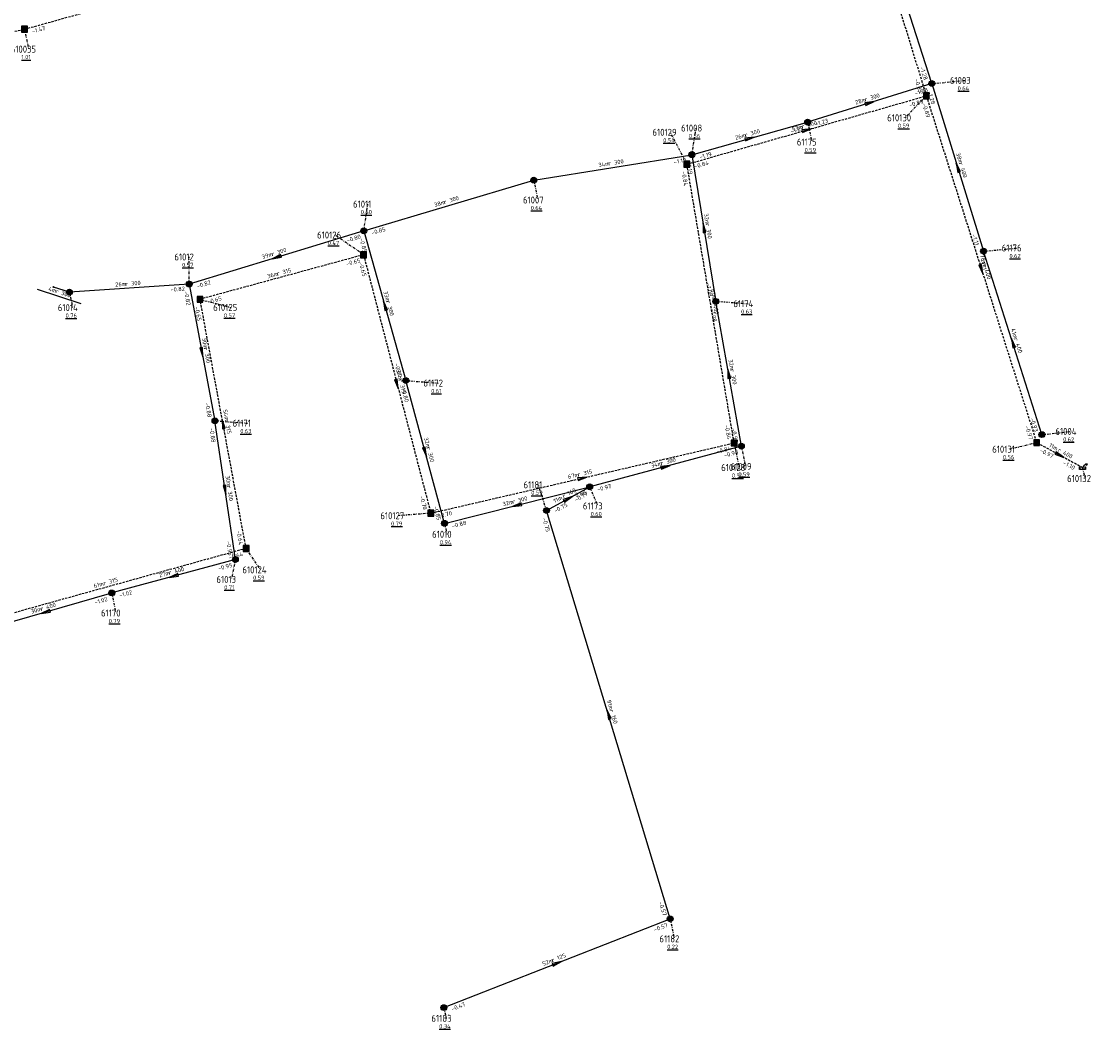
# Model space of a CAD drawing. Extents: x 188323 to 208361, y 565368 to 574910.
# Tile 20 of 256: x 199190 to 199420, y 566223 to 566438. Entities that reach past the tile are written whole.
import ezdxf

# ---------------------------------------------------------------- set-up
doc = ezdxf.new("R2010")
doc.units = 0
doc.linetypes.add('DASHDOT', pattern=[1, 0.5, -0.25, 0, -0.25])
doc.linetypes.add('DASHED', pattern=[0.75, 0.5, -0.25])
doc.layers.get('0').update_dxf_attribs({"linetype": 'CONTINUOUS'})
for name, color, linetype in [('RIO-AFM', 7, 'CONTINUOUS'), ('RIO-BOK', 7, 'CONTINUOUS'), ('RIO-DET', 7, 'CONTINUOUS'), ('RIO-KNP', 7, 'CONTINUOUS'), ('RIO-KNR', 7, 'CONTINUOUS'), ('RIO-LAG_0B', 7, 'CONTINUOUS'), ('RIO-LAG_1B', 7, 'DASHED'), ('RIO-LEN', 7, 'CONTINUOUS'), ('RIO-MVD', 1, 'CONTINUOUS'), ('RIO-VRB', 6, 'DASHDOT'), ('RIO-VRH', 7, 'CONTINUOUS')]:
    doc.layers.add(name, color=color, linetype=linetype)
doc.styles.add('RIO-TXT', font='isocp.shx')

# ---------------------------------------------------------------- blocks, each defined once
blk = doc.blocks.new('L_VHR')
blk.add_lwpolyline([(-0.5, 0), (0.5, 0), (-0.5, 0.15), (-0.5, -0.15), (0.5, 0)])
blk = doc.blocks.new('K_IPG')
blk.add_circle((0, 0), 0.5)
for points in [[(0, 0), (-0.5, 0), (-0.433013, 0.25)], [(0, 0), (-0.433013, -0.25), (-0.5, 0)], [(0, 0), (-0.433013, 0.25), (-0.25, 0.433013)], [(0, 0), (-0.25, -0.433013), (-0.433013, -0.25)], [(0, 0), (-0.25, 0.433013), (0, 0.5)], [(0, 0), (0, -0.5), (-0.25, -0.433013)], [(0, 0), (0, 0.5), (0.25, 0.433013)], [(0, 0), (0.25, 0.433013), (0.433013, 0.25)], [(0, 0), (0.433013, 0.25), (0.5, 0)], [(0, 0), (0.5, 0), (0.433013, -0.25)], [(0, 0), (0.433013, -0.25), (0.25, -0.433013)], [(0, 0), (0.25, -0.433013), (0, -0.5)]]:
    blk.add_solid(points)
at = {"style": 'RIO-TXT', "flags": 1}
blk.add_attdef('KNOOPNAAM', (2, 2), '', height=1, dxfattribs=at)
blk = doc.blocks.new('K_IPR')
blk.add_lwpolyline([(-0.5, -0.5), (0.5, -0.5), (0.5, 0.5), (-0.5, 0.5)], close=True)
blk.add_solid([(-0.5, 0.5), (0.5, 0.5), (-0.5, -0.5), (0.5, -0.5)])
at = {"style": 'RIO-TXT', "flags": 1}
blk.add_attdef('KNOOPNAAM', (2, 2), '', height=1, dxfattribs=at)
blk = doc.blocks.new('K_UTB')
blk.add_lwpolyline([(0.5, 0.15), (0.5, -0.3), (-0.5, -0.3), (-0.5, 0.15), (-0.45, 0.15), (-0.45, -0.25), (0, -0.25), (0.45, -0.25), (0.45, 0.15)], close=True)
blk.add_lwpolyline([(0.85, 0.6), (0.55, 0.65), (0.614828, 0.459583), (0.850842, 0.598937)])
blk.add_arc((0.85, -0.25), 0.85, 90, 180)
at = {"style": 'RIO-TXT', "flags": 1}
blk.add_attdef('KNOOPNAAM', (2, 2), '', height=1, dxfattribs=at)
blk = doc.blocks.new('K_FIC')
blk.add_circle((0, 0), 0.0625)
at = {"style": 'RIO-TXT', "flags": 1}
blk.add_attdef('KNOOPNAAM', (2, 2), '', height=1, dxfattribs=at)
blk = doc.blocks.new('970_06______61014_____61015_')
at = {"layer": 'RIO-LAG_0B'}
blk.add_line((0, 0), (-9.337, 3.045), dxfattribs=at)
at = {"layer": 'RIO-AFM', "style": 'RIO-TXT'}
blk.add_text('r 300', height=0.9, rotation=341.9184, dxfattribs=at).set_placement((-5.5405, 2.3338))
at = {"layer": 'RIO-LEN', "style": 'RIO-TXT'}
blk.add_text('4m', height=0.9, rotation=341.9184, dxfattribs=at).set_placement((-7.0808, 2.8357))

msp = doc.modelspace()

# ---------------------------------------------------------------- linework, layer by layer
at = {"layer": 'RIO-LAG_0B'}
for p, q in [((199384.608, 566425.024), (199373.792, 566458.816)), ((199384.608, 566425.024), (199358, 566416.768)), ((199384.608, 566425.024), (199395.696, 566389.12)), ((199333.2, 566409.792), (199358, 566416.768)), ((199299.312, 566404.352), (199333.2, 566409.792)), ((199333.2, 566409.792), (199338.304, 566378.368)), ((199262.896, 566393.472), (199299.312, 566404.352)), ((199262.896, 566393.472), (199225.504, 566382.08)), ((199262.896, 566393.472), (199271.904, 566361.408)), ((199408.192, 566349.824), (199395.696, 566389.12)), ((199225.504, 566382.08), (199199.824, 566380.352)), ((199225.504, 566382.08), (199231.008, 566352.768)), ((199199.824, 566380.352), (199196.4, 566381.44)), ((199343.808, 566347.328), (199338.304, 566378.368)), ((199280.192, 566330.816), (199271.904, 566361.408)), ((199235.392, 566323.072), (199231.008, 566352.768)), ((199343.808, 566347.328), (199311.296, 566338.624)), ((199280.192, 566330.816), (199311.296, 566338.624)), ((199302.048, 566333.568), (199311.296, 566338.624)), ((199328.544, 566246.08), (199302.048, 566333.568)), ((199235.392, 566323.072), (199208.896, 566315.904)), ((199180.496, 566307.712), (199208.896, 566315.904)), ((199280.048, 566227.072), (199328.544, 566246.08))]:
    msp.add_line(p, q, dxfattribs=at)
at = {"layer": 'RIO-LAG_1B'}
for p, q in [((199372.016, 566459.456), (199383.424, 566422.4)), ((199190.208, 566436.672), (199238.496, 566450.112)), ((199131.568, 566424.64), (199190.208, 566436.672)), ((199332.128, 566407.744), (199383.424, 566422.4)), ((199383.424, 566422.4), (199407.072, 566348.096)), ((199342.256, 566348.032), (199332.128, 566407.744)), ((199262.848, 566388.352), (199227.808, 566378.816)), ((199262.848, 566388.352), (199277.248, 566332.992)), ((199237.68, 566325.44), (199227.808, 566378.816)), ((199277.248, 566332.992), (199342.256, 566348.032)), ((199416.896, 566342.72), (199407.072, 566348.096)), ((199237.68, 566325.44), (199178.624, 566309.056))]:
    msp.add_line(p, q, dxfattribs=at)
at = {"layer": 'RIO-VRB'}
for p, q in [((199190.2, 566436.7), (199191.0806, 566432.402)), ((199384.6, 566425), (199391.675, 566425.7)), ((199383.42, 566422.41), (199378.8745, 566417.6884)), ((199358, 566416.8), (199358.8806, 566412.502)), ((199332.12, 566407.76), (199328.5812, 566414.5864)), ((199333.2, 566409.8), (199334.0806, 566415.498)), ((199299.31, 566404.38), (199300.1906, 566400.082)), ((199262.9, 566393.5), (199263.7806, 566399.198)), ((199262.85, 566388.34), (199256.7219, 566392.5759)), ((199395.7, 566389.1), (199402.775, 566389.8)), ((199225.5, 566382.1), (199225.4992, 566387.875)), ((199199.83, 566380.34), (199200.5371, 566377.0268)), ((199227.81, 566378.79), (199234.4582, 566377.07)), ((199338.3, 566378.4), (199345.2675, 566377.8713)), ((199271.9, 566361.4), (199278.8675, 566360.8713)), ((199231, 566352.8), (199237.9675, 566352.2713)), ((199408.2, 566349.8), (199414.275, 566350.5)), ((199342.25, 566348.05), (199343.3041, 566342.7671)), ((199343.8, 566347.3), (199344.6806, 566343.002)), ((199407.08, 566348.07), (199401.3721, 566346.6902)), ((199416.89, 566342.75), (199417.4235, 566340.4216)), ((199302.05, 566333.6), (199300.3133, 566339.0686)), ((199311.3, 566338.6), (199313.0352, 566334.5308)), ((199277.24, 566332.98), (199270.2729, 566332.4491)), ((199280.2, 566330.8), (199280.7335, 566328.4716)), ((199237.68, 566325.42), (199240.7169, 566320.8586)), ((199235.4, 566323.1), (199234.521, 566318.8017)), ((199208.9, 566315.9), (199209.7806, 566311.602)), ((199328.55, 566246.1), (199329.4306, 566241.802)), ((199280.05, 566227.1), (199280.5835, 566224.7716))]:
    msp.add_line(p, q, dxfattribs=at)

# ---------------------------------------------------------------- block references
at = {"layer": 'RIO-DET'}
msp.add_blockref('970_06______61014_____61015_', (199202.336, 566377.856), dxfattribs=at)
at = {"layer": 'RIO-KNP', "xscale": 1.25, "yscale": 1.25, "zscale": 1.25}
for name, p in [('K_IPR', (199190.208, 566436.672)), ('K_IPG', (199384.608, 566425.024)), ('K_IPR', (199383.424, 566422.4)), ('K_IPG', (199358, 566416.768)), ('K_IPG', (199333.2, 566409.792)), ('K_IPR', (199332.128, 566407.744)), ('K_IPG', (199299.312, 566404.352)), ('K_IPG', (199262.896, 566393.472)), ('K_IPR', (199262.848, 566388.352)), ('K_IPG', (199395.696, 566389.12)), ('K_IPG', (199225.504, 566382.08)), ('K_FIC', (199196.4, 566381.44)), ('K_IPG', (199199.824, 566380.352)), ('K_IPR', (199227.808, 566378.816)), ('K_IPG', (199338.304, 566378.368)), ('K_IPG', (199271.904, 566361.408)), ('K_IPG', (199231.008, 566352.768)), ('K_IPG', (199408.192, 566349.824)), ('K_IPR', (199342.256, 566348.032)), ('K_IPG', (199343.808, 566347.328)), ('K_IPR', (199407.072, 566348.096)), ('K_UTB', (199416.896, 566342.72)), ('K_IPG', (199311.296, 566338.624)), ('K_IPR', (199277.248, 566332.992)), ('K_IPG', (199302.048, 566333.568)), ('K_IPG', (199280.192, 566330.816)), ('K_IPR', (199237.68, 566325.44)), ('K_IPG', (199235.392, 566323.072)), ('K_IPG', (199208.896, 566315.904)), ('K_IPG', (199328.544, 566246.08)), ('K_IPG', (199280.048, 566227.072))]:
    msp.add_blockref(name, p, dxfattribs=at)
at = {"layer": 'RIO-VRH', "xscale": 2, "yscale": 2, "zscale": 2}
for p, rotation in [((199371.3, 566420.9), 377.1313), ((199357.77, 566415.085), 15.9364), ((199345.6, 566413.3), 15.7606), ((199390.15, 566407.05), 467.1885), ((199335.75, 566394.1), 459.2336), ((199244.2, 566387.8), 196.9502), ((199395.25, 566385.24), 287.6619), ((199267.4, 566377.45), 465.6696), ((199401.95, 566369.45), 107.6514), ((199228.25, 566367.45), 280.6395), ((199341.05, 566362.85), 100.0371), ((199270.045, 566360.66), 284.5783), ((199232.745, 566352.105), 100.4857), ((199276.05, 566346.1), 285.1834), ((199411.985, 566345.41), 331.5317), ((199327.55, 566342.95), 374.9847), ((199309.745, 566340.515), 13.0499), ((199233.2, 566337.95), 278.4352), ((199306.675, 566336.1), 28.3902), ((199295.75, 566334.7), 194.0782), ((199222.15, 566319.5), 195.1987), ((199194.7, 566311.8), 196.1035), ((199315.3, 566289.85), 106.8567), ((199304.3, 566236.6), 21.3907)]:
    msp.add_blockref('L_VHR', p, dxfattribs=dict(at, rotation=rotation))

# ---------------------------------------------------------------- texts
at = {"layer": 'RIO-AFM', "style": 'RIO-TXT'}
for s, rotation, p in [('r 300', 377.1313, (199370.3759, 566421.147)), ('r 400', 15.9364, (199356.8535, 566415.3433)), ('r 300', 15.7606, (199344.6842, 566413.5611)), ('r 300', 9.0854, (199315.3759, 566407.4558)), ('r 400', 287.1885, (199390.3991, 566407.9756)), ('r 300', 16.6355, (199280.1854, 566399.1871)), ('r 300', 279.2336, (199336.123, 566394.9817)), ('r 300', 376.9502, (199243.2753, 566388.0533)), ('r 400', 287.6619, (199395.5037, 566386.1712)), ('r 315', 375.2439, (199244.4139, 566383.8449)), ('r 300', 363.9218, (199211.8218, 566381.671)), ('r 300', 285.6696, (199267.6723, 566378.3682)), ('r 400', 279.6368, (199337.5608, 566378.7907)), ('r 400', 287.6514, (199402.1929, 566370.3775)), ('r 300', 280.6395, (199228.6006, 566368.3406)), ('r 300', 280.037, (199341.4106, 566363.7369)), ('r 315', 284.5783, (199270.342, 566361.5747)), ('r 315', 280.4857, (199233.1056, 566352.9962)), ('r 300', 285.1834, (199276.3296, 566347.0157)), ('r 300', 374.9847, (199326.6352, 566343.2332)), ('r 400', 331.5317, (199411.5123, 566346.2386)), ('r 315', 13.0499, (199308.8427, 566340.8191)), ('r 300', 278.4352, (199233.5848, 566338.8262)), ('r 160', 28.3902, (199305.7244, 566336.1545)), ('r 300', 14.0782, (199294.8427, 566334.9879)), ('r 400', 375.1987, (199221.2345, 566319.7779)), ('r 315', 375.493, (199207.2355, 566317.5186)), ('r 400', 16.1035, (199193.7831, 566312.0557)), ('r 160', 286.8567, (199315.5708, 566290.779)), ('r 125', 21.3907, (199303.3631, 566236.77))]:
    msp.add_text(s, height=0.9, rotation=rotation, dxfattribs=at).set_placement(p)
at = {"layer": 'RIO-BOK', "style": 'RIO-TXT'}
for s, rotation, p in [('-1.47', 15.5042, (199191.9231, 566435.7252)), ('-1.28', 287.7274, (199382.0375, 566428.4853)), ('-0.89', 287.1155, (199380.897, 566425.9228)), ('-1.28', 377.1313, (199381.0903, 566422.4688)), ('-1.28', 287.1885, (199383.6771, 566423.2485)), ('-0.89', 15.9364, (199379.861, 566419.9377)), ('-0.89', 287.6619, (199382.5116, 566420.651)), ('-1.23', 377.1313, (199359.7507, 566415.8756)), ('-1.23', 15.7606, (199354.4333, 566414.3386)), ('-1.19', 15.7606, (199334.9274, 566408.8329)), ('-1.19', 9.0854, (199329.3717, 566407.7699)), ('-1.19', 279.2336, (199332.0435, 566408.1931)), ('-0.84', 15.9364, (199333.8504, 566406.7982)), ('-0.84', 279.6368, (199330.9749, 566406.145)), ('-0.85', 16.6355, (199264.642, 566392.5594)), ('-0.80', 376.9502, (199259.3797, 566390.9866)), ('-0.85', 285.6696, (199261.931, 566391.7736)), ('-1.11', 287.1885, (199393.1716, 566392.6099)), ('-0.65', 375.2439, (199259.2576, 566385.931)), ('-0.65', 284.5783, (199261.8483, 566386.6324)), ('-1.11', 287.6514, (199394.7913, 566387.3411)), ('-0.82', 376.9502, (199227.2477, 566381.1701)), ('-1.08', 279.2336, (199336.2782, 566382.2252)), ('-0.82', 363.9218, (199221.5048, 566380.4365)), ('-0.82', 280.6395, (199224.3833, 566380.4653)), ('-0.65', 375.2439, (199229.5293, 566377.8084)), ('-0.65', 280.4857, (199226.6889, 566377.1583)), ('-1.08', 280.037, (199337.1662, 566376.7771)), ('-0.80', 285.6696, (199269.4629, 566364.975)), ('-0.80', 285.1834, (199270.9163, 566359.6819)), ('-0.88', 280.6395, (199228.8836, 566356.5744)), ('-0.84', 279.6368, (199340.2193, 566351.8636)), ('-0.97', 287.6619, (199404.5472, 566351.5662)), ('-0.93', 287.6514, (199405.6458, 566353.2893)), ('-0.88', 278.4352, (199229.8213, 566351.2094)), ('-0.98', 280.037, (199341.7245, 566351.0965)), ('-0.84', 13.0499, (199338.571, 566345.7601)), ('-0.98', 374.9847, (199340.197, 566344.9056)), ('-0.97', 331.5317, (199407.6443, 566346.1724)), ('-1.10', 331.5317, (199412.6206, 566343.4778)), ('-0.97', 374.9847, (199313.0148, 566337.6107)), ('-0.70', 284.5783, (199274.8861, 566336.6044)), ('-0.86', 14.0782, (199307.6633, 566336.2445)), ('-0.77', 28.3902, (199308.358, 566335.4183)), ('-0.85', 285.1834, (199277.7924, 566334.3951)), ('-0.70', 13.0499, (199278.9198, 566331.9323)), ('-0.75', 28.3902, (199303.9471, 566333.034)), ('-0.88', 14.0782, (199281.8983, 566329.7826)), ('-0.75', 286.8567, (199301.1169, 566331.8539)), ('-0.64', 280.4857, (199235.589, 566329.2031)), ('-0.95', 278.4352, (199233.4306, 566326.9525)), ('-0.64', 375.493, (199234.0939, 566323.0107)), ('-0.95', 375.1987, (199231.8066, 566320.6883)), ('-1.02', 16.1035, (199205.349, 566313.4175)), ('-1.02', 375.1987, (199210.6185, 566314.9171)), ('-0.57', 286.8567, (199326.0746, 566249.6344)), ('-0.57', 21.3907, (199325.2421, 566243.3005)), ('-0.47', 21.3907, (199281.864, 566226.307))]:
    msp.add_text(s, height=0.9, rotation=rotation, dxfattribs=at).set_placement(p)
at = {"layer": 'RIO-KNR', "style": 'RIO-TXT'}
for s, p in [('610035', (199187.2556, 566431.652)), ('61003', (199388.4875, 566424.95)), ('61008', (199330.8931, 566414.748)), ('610130', (199375.0495, 566416.9384)), ('610129', (199324.7562, 566413.8364)), ('61175', (199355.6931, 566411.752)), ('61007', (199297.0031, 566399.332)), ('61011', (199260.5931, 566398.448)), ('610126', (199252.8969, 566391.8259)), ('61012', (199222.3117, 566387.125)), ('61176', (199399.5875, 566389.05)), ('61014', (199197.3496, 566376.2768)), ('610125', (199230.6332, 566376.32)), ('61174', (199342.08, 566377.1213)), ('61172', (199275.68, 566360.1213)), ('61171', (199234.78, 566351.5213)), ('61004', (199411.0875, 566349.75)), ('610131', (199397.5471, 566345.9402)), ('610128', (199339.4791, 566342.0171)), ('61009', (199341.4931, 566342.252)), ('610132', (199413.5985, 566339.6716)), ('61181', (199297.1258, 566338.3186)), ('610127', (199266.4479, 566331.6991)), ('61173', (199309.8477, 566333.7808)), ('61010', (199277.546, 566327.7216)), ('610124', (199236.8919, 566320.1086)), ('61013', (199231.3335, 566318.0517)), ('61170', (199206.5931, 566310.852)), ('61182', (199326.2431, 566241.052)), ('61183', (199277.396, 566224.0216))]:
    msp.add_text(s, height=1.5, dxfattribs=at).set_placement(p)
at = {"layer": 'RIO-LEN', "style": 'RIO-TXT'}
for s, rotation, p in [('28m', 377.1313, (199368.3121, 566420.5094)), ('26m', 15.7606, (199342.6055, 566412.9743)), ('53m', 15.9364, (199354.7765, 566414.7501)), ('38m', 287.1885, (199389.7597, 566410.0388)), ('34m', 9.0854, (199313.2431, 566407.1147)), ('38m', 16.6355, (199278.1159, 566398.5686)), ('32m', 279.2336, (199335.7754, 566397.1135)), ('39m', 376.9502, (199241.2096, 566387.4222)), ('78m', 287.6619, (199394.8474, 566388.2291)), ('36m', 375.2439, (199242.3302, 566383.2756)), ('26m', 363.9218, (199209.667, 566381.5219)), ('33m', 285.6696, (199267.0878, 566380.4477)), ('61m', 279.6368, (199337.1982, 566380.92)), ('41m', 287.6514, (199401.5368, 566372.4355)), ('30m', 280.6395, (199228.2008, 566370.4633)), ('32m', 280.037, (199341.0331, 566365.8636)), ('57m', 284.5783, (199269.7973, 566363.6649)), ('54m', 280.4857, (199232.7115, 566355.1199)), ('32m', 285.1834, (199275.7628, 566349.1)), ('11m', 331.5317, (199409.6128, 566347.2671)), ('34m', 374.9847, (199324.5491, 566342.6734)), ('30m', 278.4352, (199233.2669, 566340.9626)), ('67m', 13.0499, (199306.7385, 566340.3313)), ('32m', 14.0782, (199292.7476, 566334.4625)), ('11m', 28.3902, (199303.8242, 566335.1274)), ('27m', 375.1987, (199219.1505, 566319.2102)), ('61m', 375.493, (199205.1544, 566316.9402)), ('30m', 16.1035, (199191.7079, 566311.4565)), ('91m', 286.8567, (199314.9434, 566292.8459)), ('52m', 21.3907, (199301.3519, 566235.9821))]:
    msp.add_text(s, height=0.9, rotation=rotation, dxfattribs=at).set_placement(p)
at = {"layer": 'RIO-MVD', "style": 'RIO-TXT'}
for s, p in [('%%U1.01', (199189.5506, 566430.252)), ('%%U0.64', (199390.145, 566423.55)), ('%%U0.59', (199377.3445, 566415.5384)), ('%%U0.56', (199332.5506, 566413.348)), ('%%U0.54', (199327.0512, 566412.4364)), ('%%U0.59', (199357.3506, 566410.352)), ('%%U0.60', (199262.2506, 566397.048)), ('%%U0.64', (199298.6606, 566397.932)), ('%%U0.47', (199255.1919, 566390.4259)), ('%%U0.62', (199401.245, 566387.65)), ('%%U0.57', (199223.9692, 566385.725)), ('%%U0.76', (199199.0071, 566374.8768)), ('%%U0.57', (199232.9282, 566374.92)), ('%%U0.63', (199343.7375, 566375.7213)), ('%%U0.61', (199277.3375, 566358.7213)), ('%%U0.63', (199236.4375, 566350.1213)), ('%%U0.62', (199412.745, 566348.35)), ('%%U0.56', (199399.8421, 566344.5402)), ('%%U0.54', (199341.7741, 566340.6171)), ('%%U0.59', (199343.1506, 566340.852)), ('%%U0.59', (199298.7833, 566336.9186)), ('%%U0.60', (199311.5052, 566332.3808)), ('%%U0.79', (199268.7429, 566330.2991)), ('%%U0.94', (199279.2035, 566326.3216)), ('%%U0.59', (199239.1869, 566318.7086)), ('%%U0.71', (199232.991, 566316.6517)), ('%%U0.79', (199208.2506, 566309.452)), ('%%U0.22', (199327.9006, 566239.652)), ('%%U0.34', (199279.0535, 566222.6216))]:
    msp.add_text(s, height=0.9, dxfattribs=at).set_placement(p)

doc.saveas('drawing.dxf')
